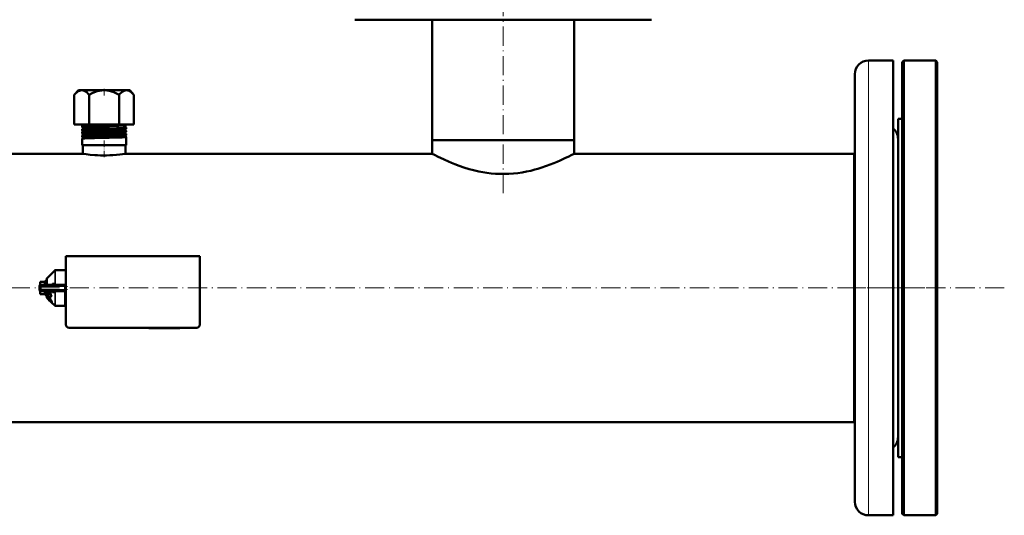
# Model space of a CAD drawing. Extents: x -2065 to 2446, y -1961 to 629.
# Tile 19 of 59: x 94 to 711, y -1961 to -1651. Entities that reach past the tile are written whole.
import ezdxf

# ---------------------------------------------------------------- set-up
doc = ezdxf.new("R2010")
doc.units = 0
doc.linetypes.add('DASHDOT', pattern=[18.5, 12, -3, 0.5, -3])

msp = doc.modelspace()

# ---------------------------------------------------------------- linework, layer by layer
at = {"color": 7, "linetype": 'DASHDOT', "lineweight": 18}
for p, q in [((396.57, -1759.4), (396.57, -1616.71)), ((710.57, -1818.75), (-417.43, -1818.75)), ((611.81, -1818.75), (673.73, -1818.75))]:
    msp.add_line(p, q, dxfattribs=at)
at = {"color": 7, "lineweight": 50}
for p, q in [((303.57, -1650.6), (351.98, -1650.6)), ((351.98, -1650.6), (489.57, -1650.6)), ((352.12, -1650.6), (352.12, -1726.1)), ((441.02, -1650.6), (441.02, -1726.1)), ((640.97, -1676.25), (625.47, -1676.25)), ((640.97, -1676.25), (640.97, -1943.81)), ((646.57, -1677.25), (647.57, -1676.25)), ((646.57, -1960.25), (646.57, -1677.25)), ((647.57, -1961.25), (647.57, -1676.25)), ((647.57, -1676.25), (667.57, -1676.25)), ((667.57, -1961.25), (667.57, -1676.25)), ((667.57, -1676.25), (668.57, -1677.25)), ((668.57, -1960.25), (668.57, -1677.25)), ((616.97, -1684.75), (616.97, -1936.35)), ((130.44, -1694.8), (127.88, -1697.67)), ((160.72, -1694.8), (130.44, -1694.8)), ((162.69, -1694.8), (160.72, -1694.8)), ((162.69, -1694.8), (165.25, -1697.67)), ((127.88, -1716.3), (127.88, -1697.67)), ((137.22, -1716.3), (137.22, -1697.67)), ((155.91, -1716.3), (155.91, -1697.67)), ((165.25, -1716.3), (165.25, -1697.67)), ((643.97, -1869.57), (643.97, -1712.75)), ((643.97, -1712.75), (646.57, -1712.75)), ((127.88, -1716.3), (137.22, -1716.3)), ((132.81, -1717.89), (132.81, -1717.26)), ((132.81, -1719.91), (132.81, -1719.24)), ((137.22, -1716.3), (155.91, -1716.3)), ((155.91, -1716.3), (165.25, -1716.3)), ((160.32, -1716.88), (160.32, -1716.3)), ((160.32, -1718.9), (160.32, -1718.25)), ((160.32, -1720.92), (160.32, -1720.23)), ((132.81, -1721.93), (132.81, -1721.22)), ((132.81, -1723.95), (132.81, -1723.2)), ((132.81, -1729.3), (132.81, -1725.18)), ((160.32, -1722.94), (160.32, -1722.21)), ((160.32, -1729.3), (160.32, -1724.19)), ((352.12, -1726.1), (396.57, -1726.1)), ((441.02, -1726.1), (352.12, -1726.1)), ((352.12, -1734.6), (352.12, -1726.1)), ((396.57, -1726.1), (441.02, -1726.1)), ((441.02, -1734.6), (441.02, -1726.1)), ((134.49, -1729.3), (132.81, -1729.3)), ((133.12, -1734.6), (133.12, -1729.3)), ((160.32, -1729.3), (134.49, -1729.3)), ((160.02, -1734.6), (160.02, -1729.3)), ((133.12, -1734.6), (-58.98, -1734.6)), ((352.12, -1734.6), (160.02, -1734.6)), ((616.57, -1734.6), (441.02, -1734.6)), ((616.57, -1859.1), (616.57, -1734.6)), ((616.57, -1734.6), (616.97, -1734.6)), ((616.57, -1734.6), (616.57, -1902.9)), ((122.57, -1798.75), (122.56, -1841.75)), ((206.57, -1798.75), (122.57, -1798.75)), ((206.56, -1841.75), (206.57, -1798.75)), ((116.1, -1807.5), (122.07, -1807.5)), ((122.07, -1807.68), (122.07, -1807.5)), ((110.57, -1816.75), (110.57, -1813.04)), ((110.77, -1812.54), (115.61, -1807.71)), ((122.57, -1807.68), (122.07, -1807.68)), ((106.07, -1819.75), (106.07, -1817.75)), ((106.21, -1817.23), (106.23, -1817.21)), ((106.57, -1814.87), (106.57, -1815)), ((109.07, -1814.87), (106.57, -1814.87)), ((106.57, -1816.44), (106.57, -1815)), ((106.57, -1816.44), (106.57, -1816.89)), ((107.07, -1816.75), (122.07, -1816.75)), ((109.57, -1814.25), (109.57, -1816.75)), ((110.39, -1814.25), (109.57, -1814.25)), ((110.39, -1814.25), (110.39, -1814.25)), ((110.57, -1814.25), (110.39, -1814.25)), ((110.57, -1814.4), (110.39, -1814.4)), ((110.57, -1814.82), (110.39, -1814.82)), ((110.57, -1815.49), (110.39, -1815.49)), ((110.57, -1816.37), (110.39, -1816.37)), ((110.51, -1816.75), (110.57, -1816.48)), ((110.57, -1815.9), (110.54, -1816.37)), ((110.57, -1815.22), (110.55, -1815.49)), ((110.55, -1816.15), (110.57, -1816.21)), ((110.57, -1815.3), (110.56, -1815.49)), ((110.56, -1815.34), (110.57, -1815.37)), ((110.57, -1816.69), (110.56, -1816.75)), ((114.2, -1816.18), (115.61, -1816.17)), ((114.4, -1816.75), (114.38, -1816.75)), ((122.07, -1816.75), (122.07, -1817.75)), ((122.07, -1816.75), (122.57, -1816.75)), ((122.07, -1817.75), (122.07, -1819.75)), ((122.07, -1819.75), (122.07, -1820.75)), ((106.21, -1820.28), (106.22, -1820.29)), ((106.57, -1820.7), (106.57, -1820.62)), ((106.57, -1821.06), (106.57, -1820.7)), ((106.57, -1822.51), (106.57, -1821.06)), ((106.57, -1822.51), (106.57, -1822.64)), ((109.07, -1822.64), (106.57, -1822.64)), ((107.07, -1820.75), (122.07, -1820.75)), ((109.57, -1820.75), (109.57, -1821)), ((109.57, -1821), (109.57, -1823.25)), ((110.49, -1823.25), (109.57, -1823.25)), ((110.57, -1821.64), (110.39, -1821.64)), ((110.57, -1822.41), (110.39, -1822.41)), ((110.57, -1822.95), (110.39, -1822.95)), ((110.57, -1823.22), (110.39, -1823.22)), ((110.53, -1821), (110.57, -1820.81)), ((110.57, -1821.36), (110.53, -1820.97)), ((110.57, -1821.23), (110.55, -1820.91)), ((110.57, -1822.03), (110.55, -1821.8)), ((110.57, -1821.93), (110.56, -1821.77)), ((110.57, -1824.47), (110.57, -1820.75)), ((111.16, -1825.35), (110.77, -1824.96)), ((111.3, -1824.92), (111.15, -1825.07)), ((111.97, -1823.58), (111.17, -1823.27)), ((111.57, -1825.78), (111.44, -1825.51)), ((111.46, -1825.8), (111.44, -1825.82)), ((111.46, -1825.8), (111.44, -1825.82)), ((112.69, -1825.37), (111.97, -1824.85)), ((112.88, -1820.99), (112.64, -1820.75)), ((112.85, -1825.21), (112.69, -1825.37)), ((112.7, -1823.86), (113.35, -1824.1)), ((113.53, -1823.92), (113.35, -1824.1)), ((115.61, -1821.34), (114.2, -1821.32)), ((114.41, -1820.75), (114.38, -1820.75)), ((115.61, -1821.34), (115.61, -1821.3)), ((122.07, -1830), (122.07, -1820.75)), ((112.35, -1826.65), (112.33, -1826.63)), ((112.47, -1826.49), (112.49, -1826.51)), ((113.25, -1827.45), (112.76, -1827.05)), ((112.9, -1826.9), (113.33, -1827.26)), ((115.61, -1829.8), (113.64, -1827.83)), ((113.83, -1827.67), (113.68, -1827.82)), ((116.1, -1830), (122.07, -1830)), ((122.07, -1827.27), (122.07, -1827.5)), ((122.54, -1827.27), (122.07, -1827.27)), ((122.56, -1829.82), (122.07, -1829.82)), ((124.56, -1843.75), (204.56, -1843.75)), ((174.49, -1843.75), (174.49, -1843.85)), ((176, -1843.85), (174.49, -1843.85)), ((176, -1843.75), (176, -1843.85)), ((176, -1843.85), (177.35, -1843.85)), ((177.35, -1843.75), (177.35, -1843.85)), ((177.56, -1843.85), (177.56, -1843.75)), ((177.56, -1843.85), (178.32, -1843.85)), ((178.32, -1843.75), (178.32, -1843.85)), ((178.32, -1843.85), (182.89, -1843.85)), ((182.89, -1843.75), (182.89, -1843.85)), ((185.36, -1843.85), (182.89, -1843.85)), ((185.35, -1843.75), (185.35, -1843.85)), ((186.08, -1843.85), (185.35, -1843.85)), ((186.08, -1843.75), (186.08, -1843.85)), ((186.08, -1843.85), (189.01, -1843.85)), ((189.01, -1843.75), (189.01, -1843.85)), ((189.67, -1843.85), (189.01, -1843.85)), ((189.67, -1843.75), (189.67, -1843.85)), ((189.93, -1843.85), (189.67, -1843.85)), ((189.93, -1843.75), (189.93, -1843.85)), ((190.3, -1843.75), (190.3, -1843.85)), ((191.61, -1843.85), (190.3, -1843.85)), ((191.61, -1843.75), (191.61, -1843.85)), ((192.63, -1843.85), (191.61, -1843.85)), ((192.63, -1843.75), (192.63, -1843.85)), ((193.94, -1843.85), (192.63, -1843.85)), ((193.94, -1843.75), (193.94, -1843.85)), ((616.57, -1902.9), (616.57, -1859.1)), ((643.97, -1924.75), (643.97, -1869.57)), ((616.57, -1902.9), (-323.43, -1902.9)), ((616.57, -1902.9), (616.97, -1902.9)), ((643.97, -1924.75), (646.57, -1924.75)), ((616.97, -1936.35), (616.97, -1952.75)), ((640.97, -1943.81), (640.97, -1961.25)), ((640.97, -1961.25), (625.47, -1961.25)), ((646.57, -1960.25), (647.57, -1961.25)), ((647.57, -1961.25), (667.57, -1961.25)), ((667.57, -1961.25), (668.57, -1960.25))]:
    msp.add_line(p, q, dxfattribs=at)
at = {"color": 7, "lineweight": 18}
for p, q in [((625.47, -1676.25), (625.47, -1943.81)), ((116.1, -1807.5), (116.1, -1816.12)), ((110.77, -1812.54), (110.77, -1816.75)), ((115.61, -1816.17), (115.61, -1807.71)), ((107.07, -1817.75), (106.07, -1817.75)), ((107.07, -1819.75), (106.07, -1819.75)), ((109.07, -1815), (106.57, -1815)), ((106.57, -1816.44), (109.07, -1816.44)), ((107.07, -1817.75), (107.07, -1816.75)), ((107.07, -1817.75), (107.07, -1819.75)), ((122.07, -1817.75), (107.07, -1817.75)), ((107.07, -1819.75), (122.07, -1819.75)), ((107.07, -1820.75), (107.07, -1819.75)), ((109.07, -1814.87), (109.07, -1815)), ((109.07, -1816.44), (109.07, -1815)), ((109.07, -1816.44), (109.07, -1816.75)), ((109.07, -1821.06), (106.57, -1821.06)), ((106.57, -1822.51), (109.07, -1822.51)), ((109.07, -1820.75), (109.07, -1821.06)), ((109.07, -1822.51), (109.07, -1821.06)), ((109.07, -1822.51), (109.07, -1822.64)), ((110.77, -1824.96), (110.77, -1820.75)), ((111.53, -1824.9), (111.38, -1825.05)), ((111.53, -1825.42), (111.44, -1825.51)), ((111.72, -1825.63), (111.57, -1825.78)), ((112.03, -1826.02), (111.88, -1826.16)), ((112.29, -1825.39), (112.14, -1825.55)), ((115.61, -1829.8), (115.61, -1821.34)), ((116.1, -1821.39), (116.1, -1830)), ((112.47, -1826.49), (112.33, -1826.63)), ((112.9, -1826.9), (112.76, -1827.05)), ((113.07, -1826.21), (112.92, -1826.36)), ((113.36, -1827.34), (113.25, -1827.45)), ((113.62, -1827), (113.47, -1827.15)), ((113.85, -1827.54), (113.7, -1827.69)), ((625.47, -1943.81), (625.47, -1961.25))]:
    msp.add_line(p, q, dxfattribs=at)
at = {"color": 7, "linetype": 'DASHDOT', "lineweight": 18, "ltscale": 0.103622}
msp.add_line((146.57, -1693.87), (146.57, -1698.02), dxfattribs=at)
at = {"color": 7, "linetype": 'DASHDOT', "lineweight": 18, "ltscale": 0.042801}
msp.add_line((146.57, -1717.87), (146.57, -1716.16), dxfattribs=at)
at = {"color": 7, "linetype": 'DASHDOT', "lineweight": 18, "ltscale": 0.04545}
msp.add_line((146.57, -1719.9), (146.57, -1718.08), dxfattribs=at)
at = {"color": 7, "linetype": 'DASHDOT', "lineweight": 18, "ltscale": 0.046515}
msp.add_line((146.57, -1721.92), (146.57, -1720.06), dxfattribs=at)
at = {"color": 7, "linetype": 'DASHDOT', "lineweight": 18, "ltscale": 0.047739}
msp.add_line((146.57, -1723.95), (146.57, -1722.04), dxfattribs=at)
at = {"color": 7, "linetype": 'DASHDOT', "lineweight": 18, "ltscale": 0.345685}
msp.add_line((146.57, -1736.85), (146.57, -1723.03), dxfattribs=at)
at = {"color": 7, "linetype": 'DASHDOT', "lineweight": 18, "ltscale": 0.450015}
msp.add_line((123.57, -1819.75), (105.56, -1819.75), dxfattribs=at)
at = {"color": 7, "linetype": 'DASHDOT', "lineweight": 18, "ltscale": 0.45}
msp.add_line((105.57, -1817.75), (123.57, -1817.75), dxfattribs=at)
at = {"color": 7, "linetype": 'DASHDOT', "lineweight": 18, "ltscale": 0.060016}
msp.add_line((107.07, -1817.55), (107.07, -1819.95), dxfattribs=at)
at = {"color": 7, "linetype": 'DASHDOT', "lineweight": 18, "ltscale": 0.003015}
msp.add_line((179.61, -1843.74), (179.61, -1843.86), dxfattribs=at)
at = {"color": 7, "linetype": 'DASHDOT', "lineweight": 18, "ltscale": 0.003018}
msp.add_line((182.91, -1843.74), (182.91, -1843.86), dxfattribs=at)
at = {"color": 7, "lineweight": 50}
for points in [[(127.88, -1697.67), (128.76, -1696.75), (129.59, -1696.04), (130.36, -1695.51), (131.1, -1695.15), (131.86, -1694.93), (132.61, -1694.86), (133.36, -1694.95), (134.12, -1695.2), (134.91, -1695.61), (135.63, -1696.13), (136.4, -1696.81), (137.22, -1697.67)], [(137.22, -1697.67), (138.99, -1696.75), (140.63, -1696.04), (142.18, -1695.51), (143.67, -1695.15), (145.19, -1694.93), (146.68, -1694.86), (148.18, -1694.95), (149.7, -1695.2), (151.27, -1695.61), (152.73, -1696.13), (154.26, -1696.81), (155.91, -1697.67)], [(160.77, -1694.87), (160.23, -1694.88), (159.69, -1694.97), (159.14, -1695.15), (158.72, -1695.33), (158.29, -1695.57), (157.4, -1696.21), (156.44, -1697.09), (155.91, -1697.67)], [(160.77, -1694.87), (161.49, -1694.98), (162.22, -1695.23), (162.98, -1695.64), (163.77, -1696.22), (164.61, -1697), (165.25, -1697.67)], [(132.81, -1717.89), (132.81, -1717.89), (132.81, -1717.88), (132.81, -1717.88), (132.83, -1717.87), (133, -1717.84), (133.35, -1717.8), (134.49, -1717.73)], [(132.81, -1719.91), (132.81, -1719.91), (132.81, -1719.9), (132.81, -1719.9), (132.83, -1719.89), (133.04, -1719.85), (134.06, -1719.77), (134.49, -1719.75)], [(132.82, -1719.22), (132.87, -1719.21), (133.08, -1719.18), (134.49, -1719.08)], [(132.82, -1721.21), (132.88, -1721.19), (133.16, -1721.15), (134.49, -1721.06)], [(132.83, -1717.24), (132.88, -1717.22), (133.1, -1717.19), (134.49, -1717.1)], [(134.49, -1717.1), (136.14, -1717.03), (140.46, -1716.9), (151.94, -1716.63), (155.55, -1716.53), (158.58, -1716.42), (159.88, -1716.34), (160.21, -1716.3)], [(134.49, -1717.73), (136.14, -1717.66), (140.46, -1717.53), (149.85, -1717.31), (155.76, -1717.15), (159.09, -1717.02), (160.02, -1716.95), (160.25, -1716.91), (160.31, -1716.9)], [(134.49, -1719.08), (136.15, -1719.01), (140.48, -1718.89), (146.25, -1718.75), (154.23, -1718.56), (158.39, -1718.42), (159.71, -1718.34), (160.26, -1718.28), (160.3, -1718.27), (160.32, -1718.26), (160.32, -1718.25), (160.32, -1718.25), (160.32, -1718.25)], [(134.49, -1719.75), (136.14, -1719.68), (140.46, -1719.55), (152.14, -1719.27), (155.78, -1719.17), (158.7, -1719.06), (160.04, -1718.96), (160.26, -1718.93), (160.31, -1718.91)], [(134.49, -1721.06), (138.44, -1720.93), (146.2, -1720.73), (149.82, -1720.65), (155.8, -1720.49), (158.67, -1720.39), (160.04, -1720.3), (160.28, -1720.25), (160.32, -1720.24), (160.32, -1720.23), (160.32, -1720.23)], [(134.49, -1721.77), (138.5, -1721.62), (146.32, -1721.43), (155.09, -1721.21), (156.76, -1721.15), (159.32, -1721.04), (160.05, -1720.98), (160.27, -1720.95), (160.31, -1720.93)], [(132.81, -1721.93), (132.81, -1721.93), (132.81, -1721.92), (132.81, -1721.92), (132.83, -1721.91), (133, -1721.87), (133.35, -1721.84), (134.49, -1721.77)], [(132.81, -1723.95), (132.81, -1723.95), (132.81, -1723.95), (132.81, -1723.94), (132.83, -1723.93), (133, -1723.9), (133.35, -1723.86), (134.49, -1723.79)], [(132.81, -1725.17), (132.82, -1725.16), (132.86, -1725.15), (133.4, -1725.08), (134.49, -1725.02)], [(132.82, -1723.19), (132.86, -1723.17), (133.06, -1723.14), (134.49, -1723.04)], [(134.49, -1723.04), (138.49, -1722.9), (146.39, -1722.71), (155.15, -1722.49), (156.82, -1722.44), (159.35, -1722.33), (160.06, -1722.27), (160.3, -1722.23), (160.32, -1722.22), (160.32, -1722.22), (160.32, -1722.21), (160.32, -1722.21)], [(134.49, -1723.79), (136.15, -1723.72), (140.48, -1723.59), (151.93, -1723.32), (156.92, -1723.17), (159.22, -1723.07), (160.15, -1722.99), (160.28, -1722.96), (160.32, -1722.95)], [(134.49, -1725.02), (136.15, -1724.95), (140.48, -1724.83), (149.7, -1724.61), (155.75, -1724.45), (157.82, -1724.38), (159.67, -1724.29), (160.25, -1724.22), (160.3, -1724.21), (160.32, -1724.2), (160.32, -1724.2), (160.32, -1724.19), (160.32, -1724.19)], [(160.02, -1734.6), (158.14, -1734.88), (156.39, -1735.1), (154.28, -1735.33), (151.93, -1735.51), (150.06, -1735.61), (148.14, -1735.67), (146.26, -1735.68), (144.39, -1735.66), (142.51, -1735.59), (140.7, -1735.48), (137.78, -1735.22), (135.35, -1734.93), (133.12, -1734.6)], [(441.02, -1734.6), (439.6, -1735.34), (437.23, -1736.54), (435.69, -1737.29), (432.27, -1738.88), (430.33, -1739.72), (428.27, -1740.58), (426.08, -1741.45), (423.78, -1742.29), (420.22, -1743.49), (418.36, -1744.05), (416.46, -1744.58), (413.86, -1745.24), (411.2, -1745.82), (408.48, -1746.31), (405.75, -1746.71), (402.97, -1747.01), (400.18, -1747.21), (397.36, -1747.3), (394.59, -1747.27), (391.84, -1747.14), (389.09, -1746.91), (386.38, -1746.58), (383.85, -1746.18), (381.36, -1745.7), (378.92, -1745.15), (377.13, -1744.7), (375.37, -1744.22), (371.97, -1743.18), (369.1, -1742.2), (366.38, -1741.19), (364.29, -1740.35), (362.31, -1739.51), (359.65, -1738.33), (357.3, -1737.22), (355.8, -1736.49), (353.49, -1735.32), (352.12, -1734.6)], [(114.2, -1816.18), (114.16, -1816.36), (114.08, -1816.52), (113.98, -1816.65), (113.84, -1816.73), (113.72, -1816.75)], [(115.61, -1816.17), (115.61, -1816.22), (115.58, -1816.33), (115.5, -1816.44), (115.39, -1816.52), (115.12, -1816.65), (114.89, -1816.71), (114.4, -1816.75)], [(110.8, -1824.99), (110.88, -1825.17), (111.07, -1825.41), (111.44, -1825.82)], [(111.12, -1825.22), (111.13, -1825.11), (111.15, -1825.07)], [(111.63, -1825.99), (111.33, -1825.63), (111.15, -1825.33), (111.12, -1825.22)], [(111.15, -1825.07), (111.19, -1825.05), (111.32, -1825.04), (111.38, -1825.05)], [(111.3, -1824.92), (111.35, -1824.89), (111.4, -1824.88), (111.53, -1824.9)], [(111.38, -1825.05), (111.72, -1825.22), (112.14, -1825.55)], [(111.46, -1825.44), (111.49, -1825.42), (111.52, -1825.42), (111.6, -1825.44)], [(111.53, -1824.9), (111.8, -1825.02), (112.11, -1825.24), (112.29, -1825.39)], [(111.6, -1825.44), (111.74, -1825.51), (111.97, -1825.67), (112.12, -1825.8)], [(112.87, -1827.25), (112.22, -1826.62), (111.63, -1825.99)], [(112.62, -1820.75), (112.74, -1821.9), (112.99, -1823.01), (113.35, -1824.1)], [(112.88, -1820.99), (113, -1821.99), (113.22, -1822.97), (113.53, -1823.92)], [(114.2, -1821.32), (114.16, -1821.15), (114.08, -1820.99), (113.98, -1820.86), (113.84, -1820.78), (113.72, -1820.75)], [(113.37, -1827.47), (113.36, -1827.48), (113.35, -1827.48), (113.32, -1827.48), (113.25, -1827.45)], [(113.64, -1827.83), (113.56, -1827.81), (113.35, -1827.68)], [(113.47, -1827.15), (113.61, -1827.43), (113.7, -1827.69)], [(113.62, -1827), (113.8, -1827.37), (113.85, -1827.54)], [(113.7, -1827.69), (113.7, -1827.76), (113.7, -1827.79), (113.68, -1827.82)], [(113.85, -1827.54), (113.85, -1827.63), (113.84, -1827.67), (113.83, -1827.67)]]:
    msp.add_lwpolyline(points, dxfattribs=at)
at = {"color": 7, "lineweight": 18}
for points in [[(113.24, -1816.75), (113.49, -1816.48), (113.8, -1816.28), (114, -1816.21), (114.2, -1816.18)], [(115.87, -1816.75), (116.01, -1816.52), (116.09, -1816.26), (116.1, -1816.12)], [(114.2, -1821.32), (113.94, -1821.28), (113.69, -1821.17), (113.45, -1820.99), (113.24, -1820.75)], [(115.61, -1821.3), (115.58, -1821.19), (115.48, -1821.05)]]:
    msp.add_lwpolyline(points, dxfattribs=at)
at = {"color": 7, "lineweight": 50}
for centre, radius, start, end in [((625.47, -1684.75), 8.5, 90, 180.00001), ((132.83, -1717.27), 0.0275, 100.1025, 157.43932), ((132.83, -1717.88), 0.0228, 198.23641, 255.97132), ((132.83, -1719.25), 0.0223, 103.92589, 161.48967), ((132.82, -1719.9), 0.0192, 194.81252, 251.72029), ((132.49, -1718.56), 0.735, 0.84093, 63.43634), ((132.49, -1718.57), 0.735, 296.54022, 1.24178), ((132.46, -1720.56), 0.736, 0.88821, 60.61455), ((132.46, -1720.57), 0.736, 299.35157, 1.20894), ((132.53, -1716.57), 0.734, 293.88201, 1.29907), ((132.52, -1716.56), 0.742, 1.03366, 20.68535), ((160.62, -1717.57), 0.735, 177.99354, 244.80144), ((160.62, -1717.56), 0.734, 115.21932, 178.4369), ((160.66, -1719.56), 0.735, 117.95287, 178.39253), ((160.66, -1719.57), 0.736, 178.04374, 242.06341), ((160.69, -1721.56), 0.737, 120.84905, 178.36035), ((160.3, -1716.87), 0.0253, 282.05053, 339.61698), ((160.3, -1718.26), 0.0246, 20.42158, 77.9906), ((160.3, -1718.89), 0.0209, 286.09759, 343.49878), ((160.31, -1720.24), 0.0202, 16.63421, 73.93968), ((160.31, -1720.91), 0.0177, 290.35161, 346.67301), ((635.47, -1725.25), 8.5, 0.07066, 49.67981), ((132.82, -1721.23), 0.0186, 108.14038, 164.99157), ((132.82, -1721.92), 0.0165, 191.90354, 247.45485), ((132.82, -1723.2), 0.0158, 112.51364, 168.07295), ((132.82, -1723.95), 0.0145, 189.31333, 242.87355), ((132.39, -1724.56), 0.738, 0.94824, 54.54136), ((132.38, -1724.57), 0.738, 305.43263, 1.13574), ((132.82, -1725.18), 0.0138, 117.03589, 170.51428), ((132.42, -1722.56), 0.737, 0.92731, 57.64125), ((132.42, -1722.57), 0.738, 302.32379, 1.16892), ((160.69, -1721.57), 0.737, 178.08961, 239.15942), ((160.73, -1723.56), 0.738, 123.88402, 178.32481), ((160.73, -1723.57), 0.738, 178.1124, 236.12899), ((160.31, -1722.22), 0.0171, 13.40771, 69.69712), ((160.31, -1722.94), 0.0154, 294.88235, 349.46675), ((160.31, -1724.19), 0.0148, 10.67993, 65.37686), ((116.1, -1808.2), 0.7, 90, 135.0001), ((111.27, -1813.04), 0.7, 134.9999, 180.00001), ((107.07, -1817.75), 1, 90, 180.00001), ((107.07, -1817.75), 1.01, 166.244, 179.81645), ((107.07, -1819.75), 1, 180.00001, 270), ((109.07, -1814.37), 0.5, 270, 0), ((112.4, -1815.5), 2.12, 149.937, 161.4377), ((118.12, -1817.41), 7.97, 161.51402, 166.04314), ((131.18, -1820.63), 21.23, 166.24687, 168.41525), ((109.07, -1823.14), 0.5, 360, 90), ((83.97, -1815.63), 27.1, 347.16867, 348.55567), ((99.52, -1819.19), 11.33, 343.51282, 347.01123), ((107.22, -1821.48), 3.49, 335.18316, 343.32925), ((110.49, -1823.1), 0.155, 270.67921, 298.25271), ((111.27, -1824.47), 0.7, 179.99999, 225), ((111.52, -1825.49), 0.0844, 142.22808, 195.76706), ((114.96, -1823.34), 4.18, 215.65702, 222.45009), ((112.51, -1825.06), 0.981, 203.22038, 215.8096), ((115.08, -1823.23), 4.13, 215.47971, 222.35448), ((138.15, -1824.16), 26.18, 178.73919, 181.52305), ((120.25, -1818.65), 11.04, 221.87848, 225.22638), ((107.75, -1830.64), 6.52, 42.45276, 47.90414), ((107.2, -1831.04), 7.39, 39.32748, 48.05939), ((107.48, -1830.76), 7.21, 39.13209, 48.08192), ((140.76, -1824.87), 28.08, 177.93171, 181.01267), ((140.67, -1825.03), 27.82, 177.71643, 180.36156), ((114.38, -1823.78), 3.03, 82.35637, 89.39186), ((114.53, -1822.66), 1.9, 70.72183, 82.47639), ((114.85, -1821.81), 0.984, 50.47326, 72.0027), ((120.16, -1818.73), 11.13, 221.92856, 225.25108), ((123.55, -1815.45), 15.84, 224.99395, 227.05538), ((123.5, -1815.51), 15.56, 224.98365, 227.08057), ((107.14, -1831.31), 7.42, 39.484, 43.08902), ((108.55, -1830.16), 5.6, 35.21085, 39.56923), ((117.75, -1822.2), 7.03, 226.01196, 231.24167), ((108.71, -1829.9), 5.5, 29.92081, 40.01867), ((108.91, -1829.68), 5.42, 29.62057, 39.86754), ((110.94, -1828.5), 2.7, 28.50223, 35.63683), ((112.66, -1827.58), 0.739, 13.90921, 29.73264), ((113.3, -1827.43), 0.0808, 328.14415, 19.77406), ((113.64, -1827.77), 0.0613, 264.0848, 312.07863), ((116.1, -1829.3), 0.7, 224.99995, 270), ((121.57, -1827.5), 1, 1.09446, 60.00091), ((124.56, -1841.75), 2, 179.99936, 269.99936), ((204.56, -1841.75), 2, 269.99936, 359.99936), ((635.47, -1912.25), 8.5, 310.32021, 359.92513), ((625.47, -1952.75), 8.5, 179.99999, 270)]:
    msp.add_arc(centre, radius, start, end, dxfattribs=at)
at = {"color": 7, "lineweight": 18}
for centre, radius, start, end in [((115.04, -1821.42), 1.07, 20.52413, 38.58851), ((115.13, -1821.38), 0.975, 359.92977, 20.38243), ((123.39, -1831.09), 5.04, 99.41855, 105.23346)]:
    msp.add_arc(centre, radius, start, end, dxfattribs=at)
for centre, major_axis, ratio, start_param, end_param in [((109.07, -1814.57), (0.5, 0), 0.866025, 4.712389, 6.283185), ((109.07, -1816.01), (0.5, 0), 0.866025, 4.712389, 6.283185), ((109.07, -1821.49), (0.5, 0), 0.866025, 0, 1.570796), ((109.07, -1822.94), (0.5, 0), 0.866025, 0, 1.570796), ((121.57, -1827.45), (1, 0), 0.993448, 0.019286, 1.047213)]:
    msp.add_ellipse(centre, major_axis=major_axis, ratio=ratio, start_param=start_param, end_param=end_param, dxfattribs=at)
at = {"color": 7, "lineweight": 50}
for centre, major_axis, ratio, start_param, end_param in [((110.48, -1817.56), (-0.12, -3.31), 0.202133, 3.189895, 3.45), ((116.1, -1816.28), (0.7, 0), 0.234012, 1.570796, 2.356196), ((110.48, -1819.92), (-0.19, -3.33), 0.196372, 0.14867, 0.408775), ((259.14, -1690.51), (148.2, 134.83), 0.055003, 2.933543, 3.01653), ((116.1, -1821.22), (-0.7, 0), 0.234017, 0.785397, 1.570796)]:
    msp.add_ellipse(centre, major_axis=major_axis, ratio=ratio, start_param=start_param, end_param=end_param, dxfattribs=at)

doc.saveas('drawing.dxf')
